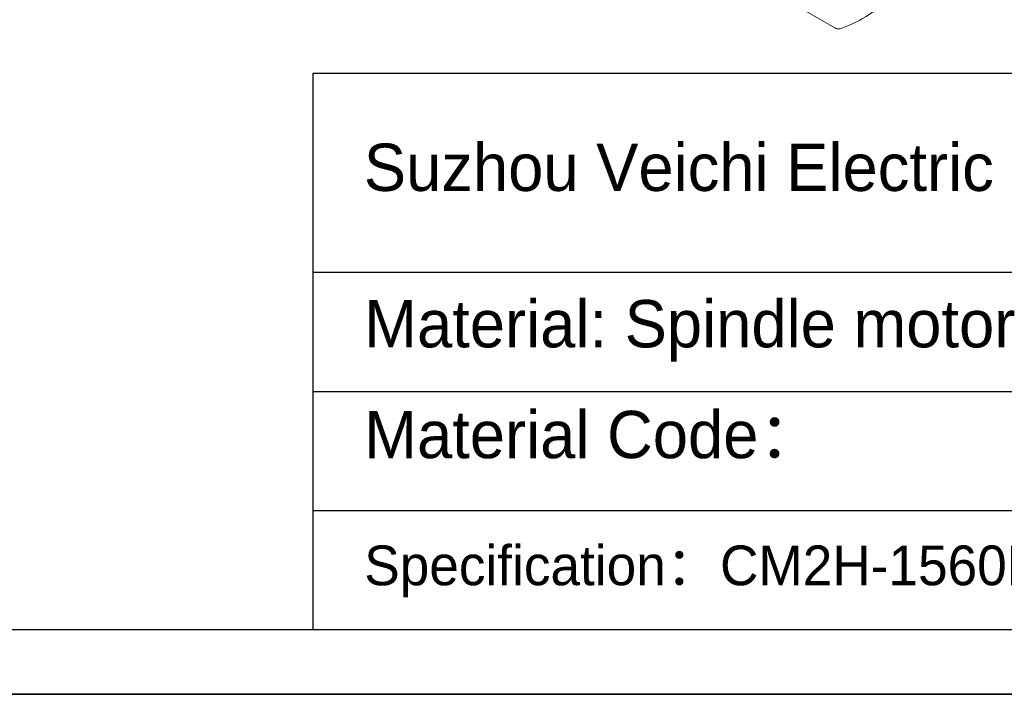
# Model space of a CAD drawing. Header units: inches. Extents: x 61 to 8431, y -6094 to -4411.
# Tile 4 of 15: x 3008 to 3256, y -6094 to -5925. Entities that reach past the tile are written whole.
import ezdxf

# ---------------------------------------------------------------- set-up
doc = ezdxf.new("R2010")
doc.units = ezdxf.units.IN
doc.header["$MEASUREMENT"] = 0
doc.layers.add('1', color=1, linetype='Continuous')
doc.layers.add('尺寸标注', color=7, linetype='Continuous')
doc.layers.add('图框', color=7, linetype='Continuous', lineweight=30)
doc.styles.add('SLDTEXTSTYLE0', font='txt')

# ---------------------------------------------------------------- blocks, each defined once
blk = doc.blocks.new('QWEQ')
at = {"color": 7, "linetype": 'Continuous', "lineweight": 15}
blk.add_line((1331.9, -4584.69), (1255.91, -4540.84), dxfattribs=at)
for centre, radius, start, end in [((1323.76, -4556.14), 30.27, 288.0709, 311.9643), ((1332.78, -4583.38), 1.58, 236.0429, 283.7022)]:
    blk.add_arc(centre, radius, start, end, dxfattribs=at)

msp = doc.modelspace()

# ---------------------------------------------------------------- linework, layer by layer
for p, q in [((3558.109, -6094.3718), (2197.309, -6094.3718)), ((2197.309, -6094.3718), (3558.109, -6094.3718)), ((2197.309, -6094.3718), (3558.109, -6094.3718))]:
    msp.add_line(p, q)
at = {"layer": '1'}
msp.add_line((3541.909, -6078.1718), (2278.309, -6078.1718), dxfattribs=at)
at = {"layer": '图框'}
for p, q in [((3541.909, -5938.1718), (3081.909, -5938.1718)), ((3081.909, -5938.1718), (3081.909, -6078.1718))]:
    msp.add_line(p, q, dxfattribs=at)
at = {"layer": '尺寸标注'}
for p, q in [((3081.909, -5988.1718), (3541.909, -5988.1718)), ((3081.909, -6018.1718), (3541.909, -6018.1718)), ((3081.909, -6048.1718), (3541.909, -6048.1718))]:
    msp.add_line(p, q, dxfattribs=at)

# ---------------------------------------------------------------- block references
msp.add_blockref('QWEQ', (1881.2927, -1342.0191))

# ---------------------------------------------------------------- texts
at = {"layer": '尺寸标注', "char_height": 11.90625, "attachment_point": 1, "style": 'SLDTEXTSTYLE0'}
for s, insert in [('Suzhou Veichi Electric Co.,Ltd', (3094.7666, -5955.8398)), ('Material: Spindle motor', (3094.8749, -5995.1853)), ('Material Code：', (3094.8749, -6023.0589)), ('{\\H0.8399x;Specification：CM2H-1560D011-U238K7\\H1x;Y}', (3094.8749, -6056.936))]:
    msp.add_mtext(s, dxfattribs=dict(at, insert=insert))

doc.saveas('drawing.dxf')
